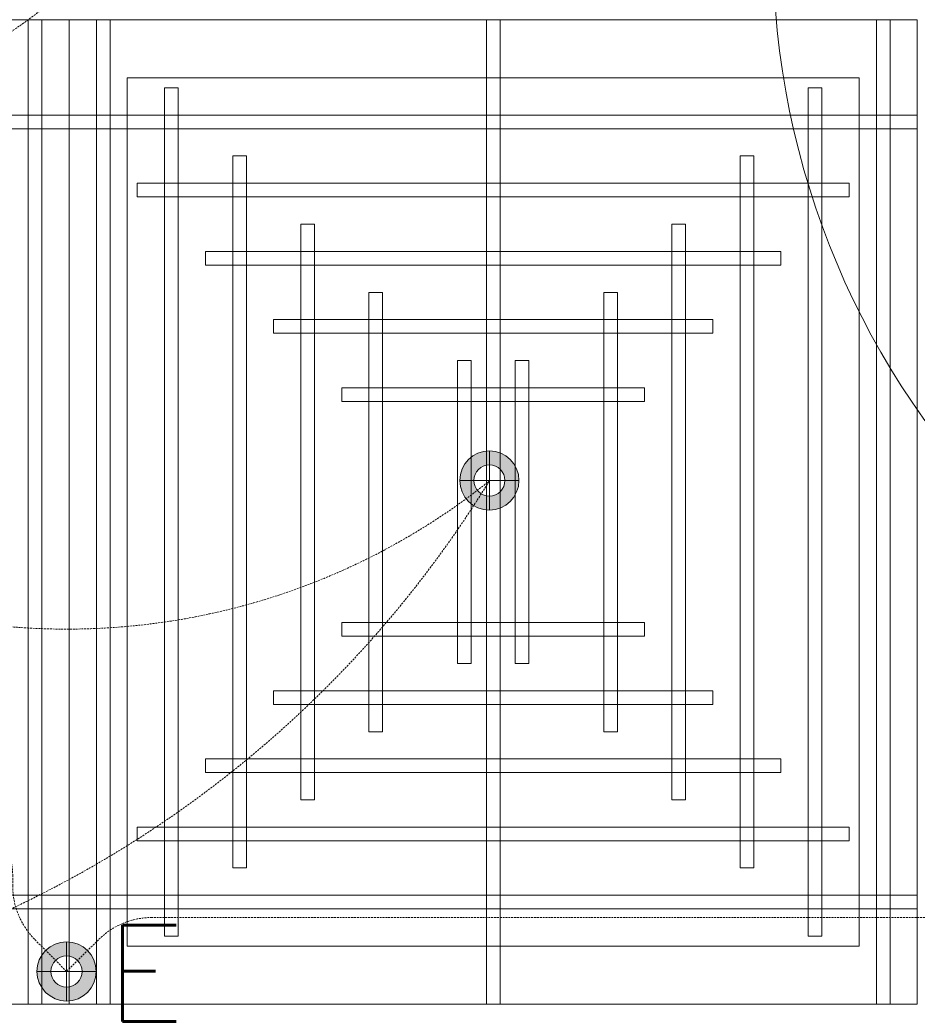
# Model space of a CAD drawing. Header units: millimetres. Extents: x -750 to 72845, y -24282 to 18874.
# Tile 10 of 154: x 4355 to 5532, y 5926 to 7217. Entities that reach past the tile are written whole.
import ezdxf
from ezdxf.enums import TextEntityAlignment as Align

# ---------------------------------------------------------------- set-up
doc = ezdxf.new("R2010")
doc.units = ezdxf.units.MM
doc.header["$MEASUREMENT"] = 0
doc.linetypes.add('DASHED', pattern=[19.05, 12.7, -6.35])
doc.linetypes.add('HIDDENX2', pattern=[0.75, 0.5, -0.25])
doc.layers.get('0').update_dxf_attribs({"lineweight": 5})
for name, color, linetype, lineweight in [('E Celing Lighting', 5, 'DASHED', 5), ('IRISH HOUSE_FF46_HYD AIRPORT_HVAC DUCTING LAYOUT 3$0$Ceiling', 14, 'Continuous', 9), ('IRISH HOUSE_FF46_HYD AIRPORT_HVAC DUCTING LAYOUT 3$0$Grey', 8, 'Continuous', 9), ('Lighting (Ceiling)', 160, 'Continuous', 15), ('M-MEP-ELLG-CABLE', 146, 'HIDDENX2', 20), ('M-MEP-ELPR-EQUIP', 6, 'Continuous', 20)]:
    doc.layers.add(name, color=color, linetype=linetype, lineweight=lineweight)
doc.layers.add('IRISH HOUSE_FF46_HYD AIRPORT_HVAC DUCTING LAYOUT 3$0$RCP LAYOUT', color=8, linetype='Continuous')
doc.styles.get("Standard").update_dxf_attribs({"font": 'romans.shx'})

# ---------------------------------------------------------------- blocks, each defined once
blk = doc.blocks.new('cl')
at = {"layer": 'Lighting (Ceiling)'}
h = blk.add_hatch(color=0, dxfattribs=at)
h.dxf.hatch_style = 1
h.paths.add_polyline_path([(1.533, 0.03, 1), (-1.533, 0.03, 1)])
h.paths.add_polyline_path([(-0.806, 0.03, -1), (0.806, 0.03, -1)], flags=16)
at = {"layer": 'Lighting (Ceiling)', "color": 0}
for p, q in [((0, 1.562), (0, -1.503)), ((-1.533, 0.03), (1.533, 0.03))]:
    blk.add_line(p, q, dxfattribs=at)
for radius in [1.533, 0.806]:
    blk.add_circle((0, 0.03), radius, dxfattribs=at)
at = {"color": 0}
blk.add_attdef('NAME', text='', height=5, dxfattribs=at).set_placement((0.838, 2.713), align=Align.MIDDLE_CENTER)
blk = doc.blocks.new('IRISH HOUSE_FF46_HYD AIRPORT_HVAC DUCTING LAYOUT 3$0$IRISH HOUSE-RCP LAYOUT')
at = {"color": 8, "lineweight": 0, "ltscale": 0.25}
for p, q in [((2960.8, -1954.5), (4073.1, -1954.5)), ((4073.1, -1954.5), (4073.1, -3245.4)), ((4073.1, -3245.4), (4073.1, -1954.5)), ((4073.1, -1954.5), (5185.4, -1954.5)), ((5185.4, -1954.5), (5185.4, -3245.4)), ((4149.3, -3169.2), (4149.3, -2030.7)), ((4149.3, -2030.7), (5109.2, -2030.7)), ((5109.2, -2030.7), (5109.2, -3169.2)), ((5109.2, -3169.2), (4149.3, -3169.2)), ((4073.1, -3245.4), (2960.8, -3245.4)), ((5185.4, -3245.4), (4073.1, -3245.4))]:
    blk.add_line(p, q, dxfattribs=at)
at = {"layer": 'IRISH HOUSE_FF46_HYD AIRPORT_HVAC DUCTING LAYOUT 3$0$Ceiling', "color": 8, "lineweight": 0, "ltscale": 0.25}
for p, q in [((4019.5, -3245.4), (4019.5, -1954.5)), ((4019.5, -1954.5), (4037.4, -1954.5)), ((4037.4, -1954.5), (4037.4, -3245.4)), ((4126.7, -1954.5), (4108.9, -1954.5)), ((4108.9, -1954.5), (4108.9, -3245.4)), ((4126.7, -3245.4), (4126.7, -1954.5)), ((4620.3, -3245.4), (4620.3, -1954.5)), ((4620.3, -1954.5), (4638.2, -1954.5)), ((4638.2, -1954.5), (4638.2, -3245.4)), ((5131.8, -3245.4), (5131.8, -1954.5)), ((5131.8, -1954.5), (5149.6, -1954.5)), ((5149.6, -1954.5), (5149.6, -3245.4)), ((4198.2, -3156.1), (4198.2, -2043.9)), ((4198.2, -2043.9), (4216.1, -2043.9)), ((4216.1, -2043.9), (4216.1, -3156.1)), ((5042.4, -3156.1), (5042.4, -2043.9)), ((5042.4, -2043.9), (5060.3, -2043.9)), ((5060.3, -2043.9), (5060.3, -3156.1)), ((4073.1, -2079.6), (2960.8, -2079.6)), ((4073.1, -2097.5), (4073.1, -2079.6)), ((5185.4, -2079.6), (4073.1, -2079.6)), ((4073.1, -2079.6), (4073.1, -2097.5)), ((5185.4, -2097.5), (5185.4, -2079.6)), ((2960.8, -2097.5), (4073.1, -2097.5)), ((4073.1, -2097.5), (5185.4, -2097.5)), ((4287.6, -3066.7), (4287.6, -2133.2)), ((4287.6, -2133.2), (4305.5, -2133.2)), ((4305.5, -2133.2), (4305.5, -3066.7)), ((4953, -3066.7), (4953, -2133.2)), ((4953, -2133.2), (4970.9, -2133.2)), ((4970.9, -2133.2), (4970.9, -3066.7)), ((4162.5, -2169), (4162.5, -2186.9)), ((5095.9, -2169), (4162.5, -2169)), ((5095.9, -2186.9), (5095.9, -2169)), ((4162.5, -2186.9), (5095.9, -2186.9)), ((4376.9, -2977.3), (4376.9, -2222.6)), ((4376.9, -2222.6), (4394.8, -2222.6)), ((4394.8, -2222.6), (4394.8, -2977.3)), ((4863.7, -2977.3), (4863.7, -2222.6)), ((4863.7, -2222.6), (4881.5, -2222.6)), ((4881.5, -2222.6), (4881.5, -2977.3)), ((4251.8, -2258.3), (4251.8, -2276.2)), ((5006.5, -2258.3), (4251.8, -2258.3)), ((5006.5, -2276.2), (5006.5, -2258.3)), ((4251.8, -2276.2), (5006.5, -2276.2)), ((4466.3, -2888), (4466.3, -2312)), ((4466.3, -2312), (4484.2, -2312)), ((4484.2, -2312), (4484.2, -2888)), ((4792.1, -2312), (4774.2, -2312)), ((4774.2, -2312), (4774.2, -2888)), ((4792.1, -2888), (4792.1, -2312)), ((4341.2, -2347.7), (4341.2, -2365.6)), ((4917.2, -2347.7), (4341.2, -2347.7)), ((4917.2, -2365.6), (4917.2, -2347.7)), ((4341.2, -2365.6), (4917.2, -2365.6)), ((4582.5, -2798.6), (4582.5, -2401.3)), ((4582.5, -2401.3), (4600.3, -2401.3)), ((4600.3, -2401.3), (4600.3, -2798.6)), ((4675.9, -2401.3), (4658, -2401.3)), ((4658, -2401.3), (4658, -2798.6)), ((4675.9, -2798.6), (4675.9, -2401.3)), ((4430.6, -2437.1), (4430.6, -2454.9)), ((4827.8, -2437.1), (4430.6, -2437.1)), ((4827.8, -2454.9), (4827.8, -2437.1)), ((4430.6, -2454.9), (4827.8, -2454.9)), ((4430.6, -2762.9), (4430.6, -2745)), ((4430.6, -2745), (4827.8, -2745)), ((4827.8, -2745), (4827.8, -2762.9)), ((4827.8, -2762.9), (4430.6, -2762.9)), ((4600.3, -2798.6), (4582.5, -2798.6)), ((4658, -2798.6), (4675.9, -2798.6)), ((4341.2, -2852.2), (4341.2, -2834.4)), ((4341.2, -2834.4), (4917.2, -2834.4)), ((4917.2, -2834.4), (4917.2, -2852.2)), ((4917.2, -2852.2), (4341.2, -2852.2)), ((4484.2, -2888), (4466.3, -2888)), ((4774.2, -2888), (4792.1, -2888)), ((4251.8, -2941.6), (4251.8, -2923.7)), ((4251.8, -2923.7), (5006.6, -2923.7)), ((5006.6, -2923.7), (5006.6, -2941.6)), ((5006.6, -2941.6), (4251.8, -2941.6)), ((4394.8, -2977.3), (4376.9, -2977.3)), ((4881.5, -2977.3), (4863.7, -2977.3)), ((4162.5, -3030.9), (4162.5, -3013.1)), ((4162.5, -3013.1), (5095.9, -3013.1)), ((5095.9, -3013.1), (5095.9, -3030.9)), ((5095.9, -3030.9), (4162.5, -3030.9)), ((4305.5, -3066.7), (4287.6, -3066.7)), ((4970.9, -3066.7), (4953, -3066.7)), ((2960.8, -3102.4), (4073.1, -3102.4)), ((4073.1, -3102.4), (4073.1, -3120.3)), ((4073.1, -3102.4), (5185.4, -3102.4)), ((4073.1, -3120.3), (4073.1, -3102.4)), ((5185.4, -3102.4), (5185.4, -3120.3)), ((4073.1, -3120.3), (2960.8, -3120.3)), ((5185.4, -3120.3), (4073.1, -3120.3)), ((4216.1, -3156.1), (4198.2, -3156.1)), ((5060.3, -3156.1), (5042.4, -3156.1)), ((4037.4, -3245.4), (4019.5, -3245.4)), ((4108.9, -3245.4), (4126.7, -3245.4)), ((4638.2, -3245.4), (4620.3, -3245.4)), ((5149.6, -3245.4), (5131.8, -3245.4))]:
    blk.add_line(p, q, dxfattribs=at)
at = {"layer": 'IRISH HOUSE_FF46_HYD AIRPORT_HVAC DUCTING LAYOUT 3$0$Grey', "color": 8, "lineweight": 0, "ltscale": 0.25}
blk.add_arc((6063.1, -1859.5), 1066.8, 180, 270, dxfattribs=at)
blk = doc.blocks.new('IRISH HOUSE_FF46_HYD AIRPORT_HVAC DUCTING LAYOUT 3')
at = {"layer": 'IRISH HOUSE_FF46_HYD AIRPORT_HVAC DUCTING LAYOUT 3$0$RCP LAYOUT', "lineweight": 0}
blk.add_blockref('IRISH HOUSE_FF46_HYD AIRPORT_HVAC DUCTING LAYOUT 3$0$IRISH HOUSE-RCP LAYOUT', (0, 0), dxfattribs=at)

msp = doc.modelspace()

# ---------------------------------------------------------------- linework, layer by layer
at = {"layer": 'M-MEP-ELLG-CABLE', "color": 5, "ltscale": 5, "elevation": 1}
msp.add_lwpolyline([(5909.9, 6040.1), (4529, 6040.1, 0.198351), (4458.5, 6010.9), (4416.7, 5969.4), (4375.1, 6011.2, -0.197928), (4346.1, 6081.7), (4346.1, 6094.4, 0.414214), (4246.1, 6194.4), (3073.9, 6194.4, -0.414214), (2973.9, 6294.4), (2973.9, 7871.8, 0.414214)], format="xyb", dxfattribs=at)
at = {"layer": 'M-MEP-ELLG-CABLE', "color": 1, "ltscale": 5, "elevation": 1}
msp.add_lwpolyline([(2198.2, 4682.8, 0.231512), (4416.6, 4683.6, 0.477889), (5525.8, 4683.6, 0.349768), (6635.8, 4683.6, 0.242133), (8855.1, 4682.8, 0.35033), (9963.3, 4682.8, 0.84539), (9408, 5325.7, -0.369447), (8298.8, 5325, -0.350709), (7189.6, 5325.7, -0.231316), (4971.3, 5326.5, -0.366107), (3851.9, 5325.7, -0.353893), (2752.7, 5326.5, -0.350107), (1643.7, 5326.5, -0.743955), (2198.2, 5970.1, 0.350656), (3307.6, 5969.4, 0.337376), (4971, 6612.3, -0.350709), (3861.9, 6613, -0.368803), (2752.8, 6613, -0.350709), (1643.6, 6613.8, -0.393119), (2198.1, 7257.4, 0.351512), (3304.7, 7256.7, 0.367873), (4416.6, 7256.7, 0.57746)], format="xyb", dxfattribs=at)

# ---------------------------------------------------------------- block references
at = {"layer": 'E Celing Lighting', "color": 1, "xscale": 25.32885420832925, "yscale": 25.32885420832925, "zscale": 25.32885420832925}
msp.add_blockref('cl', (4971.2, 6612.3), dxfattribs=at)
at = {"layer": 'E Celing Lighting', "color": 5}
ref = msp.add_blockref('cl', (4416.7, 5968.6), dxfattribs=dict(at, xscale=-25.32885420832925, yscale=25.32885420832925, zscale=25.32885420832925))
ref.add_attrib('NAME', 'E', dxfattribs={"layer": '0', "color": 0, "height": 126.6}).set_placement((4519.9, 5966.9), align=Align.MIDDLE_CENTER)
at = {"layer": 'M-MEP-ELPR-EQUIP'}
msp.add_blockref('IRISH HOUSE_FF46_HYD AIRPORT_HVAC DUCTING LAYOUT 3', (347, 9171.7), dxfattribs=at)

doc.saveas('drawing.dxf')
